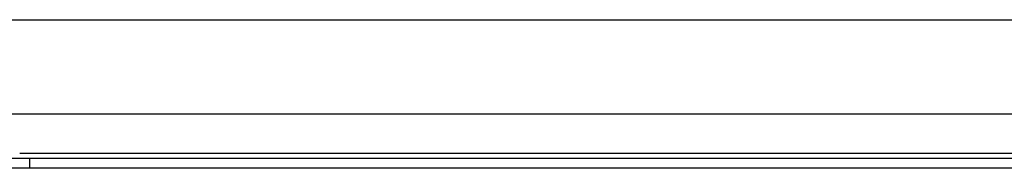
# Model space of a CAD drawing. Header units: inches. Extents: x 19 to 626, y 56 to 294.
# Tile 120 of 256: x 90.487 to 97.013, y 164.57 to 165.553. Entities that reach past the tile are written whole.
import ezdxf

# ---------------------------------------------------------------- set-up
doc = ezdxf.new("R2010")
doc.units = ezdxf.units.IN
doc.header["$MEASUREMENT"] = 0
doc.layers.add('Visible Edges(ANSI)', color=7, linetype='Continuous', lineweight=25)
doc.layers.add('Visible Tangent Edges(ANSI)', color=7, linetype='Continuous', lineweight=25)

msp = doc.modelspace()

# ---------------------------------------------------------------- linework, layer by layer
at = {"layer": 'Visible Edges(ANSI)'}
for p, q in [((85.6434, 165.5534), (149.5794, 165.5534)), ((106.806, 164.9284), (90.2149, 164.9284)), ((90.2409, 164.6384), (90.5529, 164.6384)), ((90.5529, 164.6384), (106.4679, 164.6384)), ((90.5529, 164.5704), (90.2409, 164.5704)), ((106.4679, 164.5704), (90.5529, 164.5704))]:
    msp.add_line(p, q, dxfattribs=at)
at = {"layer": 'Visible Tangent Edges(ANSI)'}
for p, q in [((90.4865, 164.6694), (106.5344, 164.6694)), ((90.5529, 164.5704), (90.5529, 164.6384))]:
    msp.add_line(p, q, dxfattribs=at)

doc.saveas('drawing.dxf')
